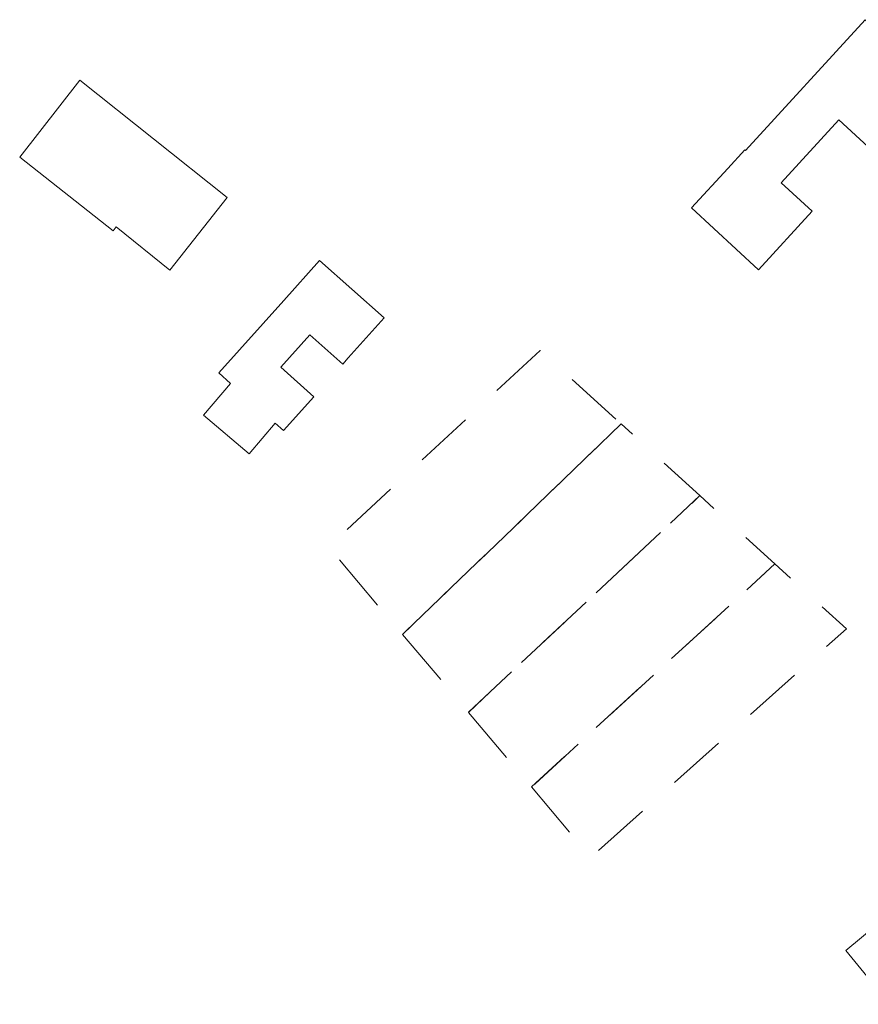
# Model space of a CAD drawing. Header units: metres. Extents: x 98034 to 106916, y 385129 to 392749.
# Tile 2 of 25: x 98895 to 98973, y 385304 to 385396. Entities that reach past the tile are written whole.
import ezdxf

# ---------------------------------------------------------------- set-up
doc = ezdxf.new("R2010")
doc.units = ezdxf.units.M
doc.linetypes.add('KG-PERCEEL', pattern=[19, 5.5, -2, -2, 5.5, -2, -2])
for name, color, linetype, lineweight in [('B-WE-KG-GRENS_PERCEEL-GV', 150, 'KG-PERCEEL', 13), ('B-WE-OG-TOPOGRAFIE_BEBOUWING-G', 8, 'Continuous', 13), ('X-XX-AL-VERWIJZING-G', 7, 'Continuous', 13)]:
    doc.layers.add(name, color=color, linetype=linetype, lineweight=lineweight)

# ---------------------------------------------------------------- blocks, each defined once
blk = doc.blocks.new('kadata')
at = {"layer": 'B-WE-KG-GRENS_PERCEEL-GV'}
for points in [[(98942.981, 385364.763), (98923.255, 385346.466), (98930.159, 385338.308), (98950.509, 385357.911)], [(98930.159, 385338.308), (98936.287, 385331.066), (98957.841, 385351.237), (98950.509, 385357.911)], [(98936.287, 385331.066), (98942.163, 385324.122), (98964.821, 385344.884), (98957.841, 385351.237)], [(98942.163, 385324.122), (98947.702, 385317.576), (98971.468, 385338.833), (98964.821, 385344.884)]]:
    blk.add_3dface(points, dxfattribs=at)
at = {"layer": 'B-WE-OG-TOPOGRAFIE_BEBOUWING-G', "flags": 128}
for points in [[(98981.998, 385387.392), (98973.205, 385395.543), (98962.09, 385383.359), (98962.016, 385383.427), (98960.432, 385381.69), (98957.041, 385378.018), (98963.291, 385372.249), (98968.272, 385377.71), (98965.391, 385380.35), (98970.781, 385386.229), (98976.24, 385381.18), (98979.641, 385384.849), (98981.998, 385387.392)], [(98913.85, 385378.98), (98900.122, 385389.9), (98894.531, 385382.75), (98903.242, 385375.889), (98903.511, 385376.251), (98908.491, 385372.239), (98913.85, 385378.98)], [(98928.442, 385367.789), (98922.441, 385373.14), (98919.111, 385369.4), (98913.08, 385362.659), (98914.164, 385361.689), (98911.652, 385358.719), (98915.89, 385355.134), (98918.304, 385357.986), (98919.083, 385357.289), (98921.911, 385360.451), (98918.839, 385363.199), (98921.534, 385366.212), (98924.592, 385363.476), (98925.112, 385364.058), (98928.442, 385367.789)], [(98987.149, 385317.804), (98982.323, 385323.68), (98978.459, 385320.507), (98975.276, 385317.892), (98978.127, 385314.421), (98974.349, 385311.318), (98971.42, 385308.912), (98973.382, 385306.524), (98975.545, 385303.89), (98979.237, 385306.931), (98983.096, 385310.11), (98980.942, 385312.725), (98987.149, 385317.804)]]:
    blk.add_lwpolyline(points, dxfattribs=at)

msp = doc.modelspace()

# ---------------------------------------------------------------- block references
at = {"layer": 'X-XX-AL-VERWIJZING-G', "rotation": 360}
msp.add_blockref('kadata', (0, 0), dxfattribs=at)
msp.add_blockref('kadata', (0, 0), dxfattribs=at)

doc.saveas('drawing.dxf')
